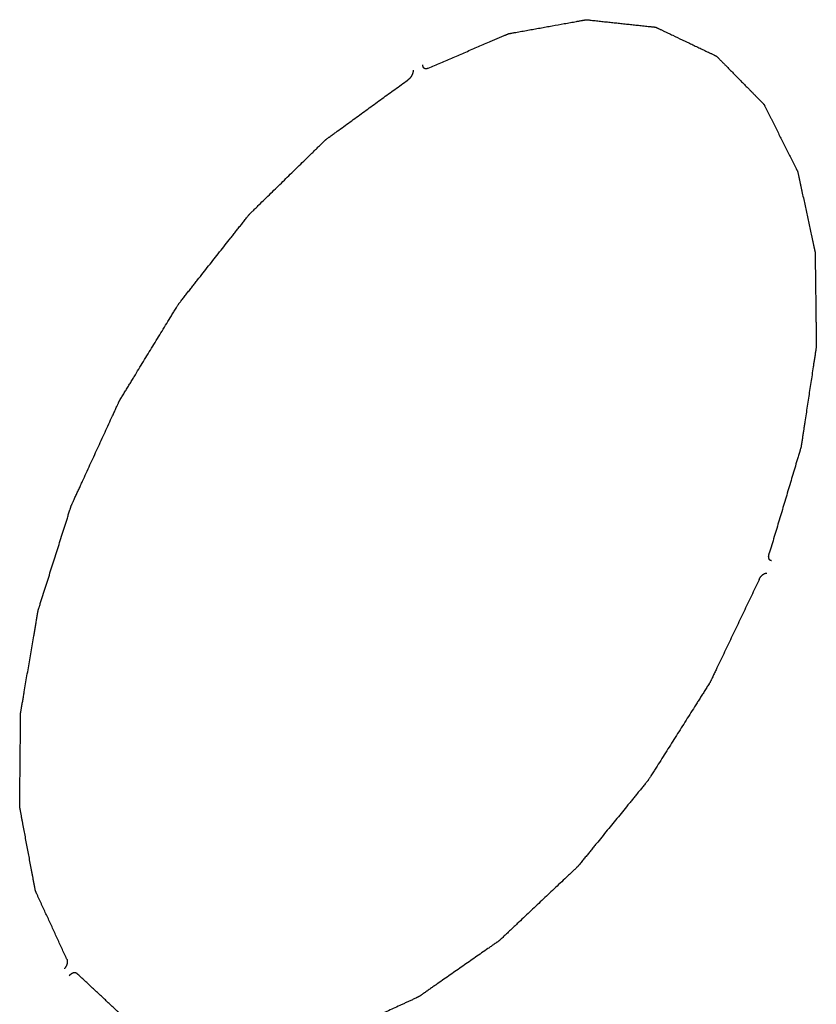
# Model space of a CAD drawing. Header units: inches. Extents: x 6 to 353, y 6 to 228.
# Tile 248 of 256: x 327.18 to 330.39, y 167.22 to 171.19. Entities that reach past the tile are written whole.
import ezdxf

# ---------------------------------------------------------------- set-up
doc = ezdxf.new("R2010")
doc.units = ezdxf.units.IN
doc.header["$LTSCALE"] = 19.946667
doc.header["$MEASUREMENT"] = 0
doc.layers.get('0').update_dxf_attribs({"linetype": 'CONTINUOUS'})

msp = doc.modelspace()

# ---------------------------------------------------------------- linework, layer by layer
at = {"color": 7, "linetype": 'Continuous'}
for points, knots in [([(328.8272, 170.9991), (328.844, 171.0063), (328.8777, 171.0208), (328.9283, 171.0426), (328.9704, 171.0607), (329.0041, 171.0752), (329.0293, 171.086), (329.0546, 171.0969), (329.0757, 171.1059), (329.0925, 171.1132), (329.1052, 171.1186), (329.1178, 171.124), (329.1283, 171.1286), (329.1357, 171.1317), (329.1399, 171.1335), (329.1431, 171.1349), (329.1457, 171.136), (329.1478, 171.1369), (329.1494, 171.1376), (329.1507, 171.1382), (329.1517, 171.1384), (329.1527, 171.1385), (329.154, 171.1388), (329.156, 171.1391), (329.1586, 171.1396), (329.1627, 171.1403), (329.1678, 171.1413), (329.1739, 171.1424), (329.1821, 171.1438), (329.1923, 171.1457), (329.2045, 171.1479), (329.2168, 171.1501), (329.2331, 171.153), (329.2535, 171.1567), (329.2781, 171.1611), (329.3026, 171.1656), (329.3352, 171.1715), (329.3679, 171.1773), (329.3965, 171.1825), (329.4128, 171.1854), (329.423, 171.1873), (329.4312, 171.1888), (329.4373, 171.1899), (329.4434, 171.191), (329.4486, 171.1919), (329.4526, 171.1926), (329.4557, 171.1932), (329.4588, 171.1937), (329.4613, 171.1942), (329.463, 171.1945), (329.4637, 171.1946), (329.4643, 171.1947), (329.4648, 171.1947), (329.4655, 171.1946), (329.4664, 171.1945), (329.4676, 171.1944), (329.4689, 171.1942), (329.4708, 171.194), (329.474, 171.1937), (329.4785, 171.1932), (329.4858, 171.1924), (329.4949, 171.1914), (329.5059, 171.1903), (329.5169, 171.1891), (329.5278, 171.1879), (329.5424, 171.1863), (329.5607, 171.1844), (329.5826, 171.182), (329.6045, 171.1796), (329.6264, 171.1773), (329.6483, 171.1749), (329.6666, 171.173), (329.6812, 171.1714), (329.6921, 171.1702), (329.7031, 171.169), (329.714, 171.1679), (329.7232, 171.1669), (329.7305, 171.1661), (329.735, 171.1656), (329.7382, 171.1653), (329.7401, 171.1651), (329.7414, 171.1649), (329.7426, 171.1648), (329.7435, 171.1647), (329.7442, 171.1646), (329.7447, 171.1646), (329.7451, 171.1644), (329.7457, 171.1641), (329.747, 171.1635), (329.749, 171.1625), (329.7514, 171.1614), (329.7538, 171.1602), (329.757, 171.1587), (329.761, 171.1568), (329.7658, 171.1545), (329.7706, 171.1523), (329.7769, 171.1492), (329.7849, 171.1454), (329.7977, 171.1394), (329.82, 171.1287), (329.8455, 171.1166), (329.8711, 171.1044), (329.8902, 171.0953), (329.9093, 171.0862), (329.9253, 171.0786), (329.9381, 171.0725), (329.9476, 171.068), (329.9572, 171.0634), (329.9652, 171.0596), (329.9716, 171.0566), (329.9763, 171.0543), (329.9803, 171.0524), (329.9835, 171.0509), (329.9855, 171.0499), (329.9871, 171.0492), (329.9881, 171.0487), (329.9889, 171.0483), (329.9897, 171.048), (329.9905, 171.0472), (329.9914, 171.0462), (329.9927, 171.0449), (329.9942, 171.0434), (329.9961, 171.0415), (329.9986, 171.0389), (330.0029, 171.0345), (330.0092, 171.0282), (330.0166, 171.0206), (330.0241, 171.013), (330.0341, 171.0029), (330.0465, 170.9902), (330.0615, 170.975), (330.0764, 170.9598), (330.0914, 170.9446), (330.1063, 170.9294), (330.1188, 170.9168), (330.1287, 170.9067), (330.1362, 170.8991), (330.1437, 170.8915), (330.1512, 170.8839), (330.1574, 170.8775), (330.1624, 170.8725), (330.1661, 170.8687), (330.1698, 170.8649), (330.173, 170.8617), (330.1754, 170.8592), (330.177, 170.8576), (330.1782, 170.8563), (330.1792, 170.8554), (330.18, 170.8546), (330.1805, 170.854), (330.1808, 170.8537), (330.1811, 170.8535), (330.1812, 170.8532), (330.1814, 170.8527), (330.1818, 170.8519), (330.1824, 170.8508), (330.183, 170.8495), (330.1839, 170.8478), (330.185, 170.8456), (330.1868, 170.842), (330.189, 170.8376), (330.1917, 170.8323), (330.1943, 170.8271), (330.1979, 170.82), (330.2023, 170.8112), (330.2076, 170.8006), (330.2129, 170.7901), (330.2183, 170.7795), (330.2254, 170.7654), (330.2342, 170.7478), (330.2448, 170.7266), (330.2555, 170.7055), (330.2661, 170.6843), (330.2767, 170.6632), (330.2856, 170.6456), (330.2927, 170.6315), (330.298, 170.6209), (330.3033, 170.6103), (330.3078, 170.6015), (330.3109, 170.5953), (330.3126, 170.5918), (330.314, 170.5892), (330.3151, 170.587), (330.316, 170.5852), (330.3166, 170.5839), (330.3172, 170.5828), (330.3174, 170.5817), (330.3176, 170.5806), (330.3179, 170.5793), (330.3184, 170.5772), (330.3189, 170.5745), (330.3199, 170.5703), (330.321, 170.565), (330.3224, 170.5586), (330.3242, 170.5501), (330.3265, 170.5394), (330.3293, 170.5267), (330.3321, 170.5139), (330.3357, 170.4969), (330.3404, 170.4756), (330.3459, 170.4501), (330.3514, 170.4246), (330.3588, 170.3905), (330.3661, 170.3565), (330.3726, 170.3267), (330.3763, 170.3097), (330.3786, 170.2991), (330.3804, 170.2906), (330.3818, 170.2842), (330.3832, 170.2778), (330.3843, 170.2725), (330.3852, 170.2682), (330.3859, 170.265), (330.3866, 170.2618), (330.3872, 170.2592), (330.3876, 170.2575), (330.3877, 170.2567), (330.3879, 170.2561), (330.3879, 170.2554), (330.3879, 170.2544), (330.3879, 170.2532), (330.3879, 170.2516), (330.3879, 170.2498), (330.388, 170.2473), (330.388, 170.243), (330.3881, 170.2368), (330.3882, 170.2269), (330.3884, 170.2145), (330.3886, 170.1997), (330.3888, 170.1848), (330.3889, 170.17), (330.3892, 170.1502), (330.3895, 170.1254), (330.3899, 170.0957), (330.3903, 170.066), (330.3906, 170.0363), (330.391, 170.0066), (330.3913, 169.9819), (330.3916, 169.9621), (330.3918, 169.9472), (330.3919, 169.9324), (330.3921, 169.9175), (330.3923, 169.9051), (330.3924, 169.8952), (330.3925, 169.889), (330.3925, 169.8847), (330.3926, 169.8822), (330.3926, 169.8804), (330.3926, 169.8788), (330.3926, 169.8776), (330.3926, 169.8767), (330.3927, 169.8759), (330.3925, 169.8752), (330.3924, 169.8743), (330.3921, 169.8721), (330.3916, 169.8688), (330.391, 169.8649), (330.3904, 169.8609), (330.3896, 169.8556), (330.3886, 169.849), (330.3874, 169.8411), (330.3862, 169.8332), (330.3846, 169.8226), (330.3826, 169.8094), (330.3794, 169.7883), (330.3737, 169.7514), (330.3673, 169.7092), (330.3609, 169.667), (330.3561, 169.6353), (330.3513, 169.6036), (330.3473, 169.5773), (330.3441, 169.5562), (330.3417, 169.5403), (330.3393, 169.5245), (330.3373, 169.5113), (330.3357, 169.5008), (330.3345, 169.4928), (330.3333, 169.4849), (330.3324, 169.479), (330.3318, 169.475), (330.3316, 169.4734), (330.3313, 169.4721), (330.3312, 169.4708), (330.3306, 169.469), (330.33, 169.4669), (330.3292, 169.4641), (330.3281, 169.4606), (330.3269, 169.4564), (330.3252, 169.4508), (330.3223, 169.4411), (330.3181, 169.4271), (330.3115, 169.4048), (330.3031, 169.3768), (330.2931, 169.3433), (330.2831, 169.3098), (330.2731, 169.2763), (330.2598, 169.2316), (330.2431, 169.1757), (330.2231, 169.1087), (330.2098, 169.064), (330.2031, 169.0416)], [0, 0, 0, 0, 0.015625, 0.03125, 0.046875, 0.054688, 0.0625, 0.070312, 0.078125, 0.082031, 0.085938, 0.089844, 0.09375, 0.095703, 0.09668, 0.097656, 0.098633, 0.099121, 0.099609, 0.100098, 0.100342, 0.100586, 0.101074, 0.101562, 0.102539, 0.103516, 0.105469, 0.107422, 0.109375, 0.113281, 0.117188, 0.121094, 0.125, 0.132812, 0.140625, 0.148438, 0.15625, 0.171875, 0.179688, 0.183594, 0.1875, 0.189453, 0.191406, 0.193359, 0.195312, 0.196289, 0.197266, 0.198242, 0.199219, 0.199707, 0.199829, 0.199951, 0.200195, 0.200439, 0.200684, 0.201172, 0.20166, 0.202148, 0.203125, 0.205078, 0.207031, 0.210938, 0.214844, 0.21875, 0.222656, 0.226562, 0.234375, 0.242188, 0.25, 0.257812, 0.265625, 0.273438, 0.277344, 0.28125, 0.285156, 0.289062, 0.292969, 0.294922, 0.296875, 0.297852, 0.29834, 0.298828, 0.299316, 0.299561, 0.299805, 0.300049, 0.300171, 0.300293, 0.300781, 0.301758, 0.302734, 0.303711, 0.304688, 0.306641, 0.308594, 0.310547, 0.3125, 0.316406, 0.320312, 0.328125, 0.34375, 0.351562, 0.359375, 0.367188, 0.375, 0.378906, 0.382812, 0.386719, 0.390625, 0.392578, 0.394531, 0.396484, 0.397461, 0.398438, 0.398926, 0.399414, 0.399658, 0.399902, 0.400391, 0.400879, 0.401367, 0.402344, 0.40332, 0.404297, 0.40625, 0.410156, 0.414062, 0.417969, 0.421875, 0.429688, 0.4375, 0.445312, 0.453125, 0.460938, 0.46875, 0.472656, 0.476562, 0.480469, 0.484375, 0.488281, 0.490234, 0.492188, 0.494141, 0.496094, 0.49707, 0.498047, 0.498535, 0.499023, 0.499512, 0.499756, 0.499878, 0.5, 0.500122, 0.500244, 0.500488, 0.500977, 0.501465, 0.501953, 0.50293, 0.503906, 0.505859, 0.507812, 0.509766, 0.511719, 0.515625, 0.519531, 0.523438, 0.527344, 0.53125, 0.539062, 0.546875, 0.554688, 0.5625, 0.570312, 0.578125, 0.582031, 0.585938, 0.589844, 0.59375, 0.595703, 0.59668, 0.597656, 0.598633, 0.599121, 0.599609, 0.600098, 0.600342, 0.600586, 0.601074, 0.601562, 0.602539, 0.603516, 0.605469, 0.607422, 0.609375, 0.613281, 0.617188, 0.621094, 0.625, 0.632812, 0.640625, 0.648438, 0.65625, 0.671875, 0.679688, 0.683594, 0.6875, 0.689453, 0.691406, 0.693359, 0.695312, 0.696289, 0.697266, 0.698242, 0.699219, 0.699707, 0.699829, 0.699951, 0.700195, 0.700439, 0.700684, 0.701172, 0.70166, 0.702148, 0.703125, 0.705078, 0.707031, 0.710938, 0.714844, 0.71875, 0.722656, 0.726562, 0.734375, 0.742188, 0.75, 0.757812, 0.765625, 0.773438, 0.777344, 0.78125, 0.785156, 0.789062, 0.792969, 0.794922, 0.796875, 0.797852, 0.79834, 0.798828, 0.799316, 0.799561, 0.799805, 0.800049, 0.800171, 0.800293, 0.800781, 0.801758, 0.802734, 0.803711, 0.804688, 0.806641, 0.808594, 0.810547, 0.8125, 0.816406, 0.820312, 0.828125, 0.84375, 0.851562, 0.859375, 0.867188, 0.875, 0.878906, 0.882812, 0.886719, 0.890625, 0.892578, 0.894531, 0.896484, 0.898438, 0.898926, 0.899414, 0.899658, 0.899902, 0.900391, 0.900879, 0.901367, 0.902344, 0.90332, 0.904297, 0.90625, 0.910156, 0.914062, 0.921875, 0.929688, 0.9375, 0.945312, 0.953125, 0.96875, 0.984375, 1, 1, 1, 1]), ([(328.8272, 170.9991), (328.8265, 170.9988), (328.8254, 170.9983), (328.8239, 170.9977), (328.8231, 170.9974), (328.8226, 170.9972), (328.8222, 170.997), (328.8218, 170.997), (328.8212, 170.9969), (328.8206, 170.9968), (328.8197, 170.9967), (328.8188, 170.9965), (328.8181, 170.9964), (328.8174, 170.9963), (328.8167, 170.9965), (328.8158, 170.9967), (328.8149, 170.9968), (328.8141, 170.997), (328.8135, 170.9971), (328.8132, 170.9971), (328.813, 170.9973), (328.8127, 170.9975), (328.8122, 170.9978), (328.8115, 170.9982), (328.8109, 170.9986), (328.8104, 170.9989), (328.8101, 170.9992), (328.8098, 170.9993), (328.8096, 170.9996), (328.8093, 171), (328.8088, 171.0006), (328.8082, 171.0014), (328.8077, 171.0022), (328.8072, 171.0028), (328.807, 171.0035), (328.8067, 171.0041), (328.8065, 171.005), (328.8061, 171.006), (328.8058, 171.0069), (328.8056, 171.0074), (328.8056, 171.0078), (328.8055, 171.0084), (328.8055, 171.0094), (328.8053, 171.011), (328.8052, 171.0122), (328.8052, 171.013)], [0, 0, 0, 0, 0.0625, 0.09375, 0.125, 0.132812, 0.140625, 0.15625, 0.171875, 0.1875, 0.21875, 0.25, 0.265625, 0.28125, 0.3125, 0.34375, 0.375, 0.40625, 0.421875, 0.429688, 0.4375, 0.453125, 0.46875, 0.5, 0.53125, 0.546875, 0.5625, 0.570312, 0.578125, 0.59375, 0.625, 0.65625, 0.6875, 0.71875, 0.734375, 0.75, 0.78125, 0.8125, 0.84375, 0.859375, 0.867188, 0.875, 0.90625, 0.9375, 1, 1, 1, 1]), ([(328.7663, 170.9905), (328.7662, 170.9896), (328.7661, 170.9883), (328.766, 170.9866), (328.7659, 170.9854), (328.7658, 170.9846), (328.7656, 170.9836), (328.7653, 170.9824), (328.765, 170.981), (328.7647, 170.9799), (328.7644, 170.9789), (328.7642, 170.978), (328.7637, 170.9768), (328.7632, 170.9754), (328.7624, 170.9735), (328.7617, 170.9716), (328.7606, 170.9698), (328.7599, 170.9684), (328.7591, 170.9671), (328.7582, 170.9652), (328.7569, 170.9636), (328.7557, 170.962), (328.7547, 170.9607), (328.754, 170.9597), (328.7533, 170.959), (328.7526, 170.9583), (328.7517, 170.9574), (328.7507, 170.9564), (328.7498, 170.9555), (328.7492, 170.9548), (328.7484, 170.9543), (328.7475, 170.9536), (328.746, 170.9525), (328.745, 170.9517), (328.7442, 170.9512)], [0, 0, 0, 0, 0.0625, 0.09375, 0.125, 0.140625, 0.15625, 0.1875, 0.21875, 0.25, 0.265625, 0.28125, 0.3125, 0.34375, 0.375, 0.4375, 0.46875, 0.5, 0.53125, 0.5625, 0.625, 0.65625, 0.6875, 0.71875, 0.734375, 0.75, 0.78125, 0.8125, 0.84375, 0.859375, 0.875, 0.90625, 0.9375, 1, 1, 1, 1]), ([(327.3683, 167.405), (327.3617, 167.4192), (327.3486, 167.4478), (327.3289, 167.4907), (327.3125, 167.5265), (327.2994, 167.5551), (327.2896, 167.5765), (327.2797, 167.598), (327.2715, 167.6159), (327.265, 167.6302), (327.2601, 167.6409), (327.2551, 167.6516), (327.251, 167.6606), (327.2482, 167.6668), (327.2465, 167.6704), (327.2453, 167.6731), (327.2443, 167.6753), (327.2434, 167.6771), (327.2428, 167.6784), (327.2423, 167.6795), (327.2421, 167.6807), (327.2419, 167.6818), (327.2417, 167.6831), (327.2412, 167.6854), (327.2407, 167.6881), (327.2399, 167.6925), (327.2389, 167.6981), (327.2376, 167.7047), (327.236, 167.7135), (327.2339, 167.7246), (327.2314, 167.7378), (327.229, 167.7511), (327.2257, 167.7687), (327.2215, 167.7908), (327.2166, 167.8173), (327.2116, 167.8438), (327.205, 167.8792), (327.1984, 167.9145), (327.1926, 167.9454), (327.1893, 167.9631), (327.1872, 167.9742), (327.1856, 167.983), (327.1844, 167.9896), (327.1831, 167.9962), (327.1821, 168.0018), (327.1813, 168.0062), (327.1806, 168.0095), (327.18, 168.0128), (327.1795, 168.0156), (327.1792, 168.0174), (327.179, 168.0182), (327.1789, 168.0187), (327.1789, 168.0195), (327.1789, 168.0204), (327.1789, 168.0217), (327.179, 168.0232), (327.179, 168.0251), (327.179, 168.0275), (327.179, 168.0318), (327.1791, 168.038), (327.1792, 168.0479), (327.1793, 168.0602), (327.1795, 168.075), (327.1796, 168.0898), (327.1798, 168.1046), (327.18, 168.1243), (327.1802, 168.149), (327.1805, 168.1785), (327.1808, 168.2081), (327.1811, 168.2377), (327.1814, 168.2673), (327.1817, 168.2919), (327.1819, 168.3117), (327.182, 168.3265), (327.1822, 168.3413), (327.1823, 168.3561), (327.1824, 168.3684), (327.1825, 168.3782), (327.1826, 168.3844), (327.1827, 168.3887), (327.1827, 168.3912), (327.1827, 168.393), (327.1827, 168.3946), (327.1827, 168.3958), (327.1827, 168.3967), (327.1827, 168.3975), (327.1829, 168.3982), (327.183, 168.3992), (327.1834, 168.4014), (327.184, 168.4048), (327.1847, 168.4088), (327.1854, 168.4129), (327.1863, 168.4183), (327.1875, 168.425), (327.1888, 168.4331), (327.1902, 168.4413), (327.1921, 168.4521), (327.1944, 168.4656), (327.1981, 168.4872), (327.2046, 168.525), (327.212, 168.5683), (327.2194, 168.6115), (327.2249, 168.6439), (327.2305, 168.6764), (327.2351, 168.7034), (327.2388, 168.725), (327.2416, 168.7412), (327.2444, 168.7574), (327.2467, 168.771), (327.2485, 168.7818), (327.2499, 168.7899), (327.2513, 168.798), (327.2524, 168.8041), (327.253, 168.8081), (327.2533, 168.8098), (327.2536, 168.8112), (327.2538, 168.8125), (327.2543, 168.8142), (327.255, 168.8163), (327.2558, 168.819), (327.2569, 168.8224), (327.2582, 168.8265), (327.26, 168.832), (327.263, 168.8416), (327.2673, 168.8553), (327.2742, 168.8772), (327.2829, 168.9046), (327.2933, 168.9374), (327.3037, 168.9703), (327.3141, 169.0031), (327.3245, 169.036), (327.3349, 169.0689), (327.3453, 169.1017), (327.3539, 169.1291), (327.3608, 169.151), (327.366, 169.1674), (327.3704, 169.1811), (327.3738, 169.1921), (327.3764, 169.2003), (327.379, 169.2085), (327.3812, 169.2153), (327.3829, 169.2208), (327.384, 169.2242), (327.3849, 169.227), (327.3855, 169.229), (327.3861, 169.2307), (327.3864, 169.2319), (327.3867, 169.2326), (327.3868, 169.2331), (327.3871, 169.2336), (327.3874, 169.2343), (327.3879, 169.2355), (327.3887, 169.2373), (327.3897, 169.2393), (327.3909, 169.2421), (327.3925, 169.2455), (327.395, 169.251), (327.3982, 169.2579), (327.402, 169.2661), (327.4057, 169.2744), (327.4108, 169.2854), (327.4171, 169.2992), (327.4247, 169.3157), (327.4348, 169.3377), (327.4474, 169.3652), (327.4625, 169.3982), (327.4777, 169.4312), (327.4928, 169.4643), (327.508, 169.4973), (327.5231, 169.5303), (327.5383, 169.5633), (327.5509, 169.5908), (327.561, 169.6129), (327.5673, 169.6266), (327.5717, 169.6362), (327.5743, 169.6418), (327.5762, 169.6459), (327.5777, 169.6493), (327.579, 169.6521), (327.5799, 169.6541), (327.5807, 169.6559), (327.5815, 169.6571), (327.5823, 169.6584), (327.5833, 169.66), (327.5856, 169.6639), (327.5891, 169.6696), (327.5938, 169.6773), (327.5985, 169.685), (327.6048, 169.6952), (327.6126, 169.708), (327.622, 169.7234), (327.6314, 169.7387), (327.6439, 169.7592), (327.6595, 169.7848), (327.6783, 169.8155), (327.6971, 169.8463), (327.7159, 169.877), (327.7346, 169.9077), (327.7534, 169.9384), (327.7722, 169.9691), (327.7878, 169.9947), (327.7988, 170.0127), (327.805, 170.0229), (327.8089, 170.0293), (327.8121, 170.0344), (327.8144, 170.0383), (327.8168, 170.0421), (327.8187, 170.0453), (327.8201, 170.0475), (327.8209, 170.0488), (327.8218, 170.05), (327.8229, 170.0515), (327.8248, 170.0538), (327.8271, 170.0568), (327.8308, 170.0615), (327.8355, 170.0673), (327.8429, 170.0767), (327.8521, 170.0885), (327.8633, 170.1025), (327.8744, 170.1166), (327.8855, 170.1307), (327.9004, 170.1495), (327.9189, 170.173), (327.9411, 170.2012), (327.9634, 170.2294), (327.9856, 170.2575), (328.0079, 170.2857), (328.0264, 170.3092), (328.0413, 170.328), (328.0524, 170.3421), (328.0635, 170.3562), (328.0746, 170.3702), (328.0839, 170.382), (328.0913, 170.3914), (328.096, 170.3972), (328.0997, 170.4019), (328.102, 170.4049), (328.1036, 170.4069), (328.1045, 170.4081), (328.1052, 170.409), (328.1059, 170.4099), (328.107, 170.4108), (328.1087, 170.4125), (328.1112, 170.415), (328.1142, 170.4179), (328.1172, 170.4209), (328.1212, 170.4248), (328.1263, 170.4297), (328.1323, 170.4356), (328.1383, 170.4415), (328.1503, 170.4532), (328.1684, 170.4709), (328.1924, 170.4944), (328.2165, 170.5179), (328.2406, 170.5415), (328.2646, 170.565), (328.2887, 170.5885), (328.3128, 170.6121), (328.3328, 170.6317), (328.3489, 170.6474), (328.3609, 170.6591), (328.3729, 170.6709), (328.383, 170.6807), (328.391, 170.6886), (328.397, 170.6944), (328.403, 170.7003), (328.4075, 170.7047), (328.4105, 170.7077), (328.4118, 170.7089), (328.4128, 170.7099), (328.4138, 170.7109), (328.4152, 170.7118), (328.4168, 170.713), (328.4189, 170.7146), (328.4216, 170.7165), (328.4248, 170.7189), (328.4291, 170.722), (328.4367, 170.7275), (328.4474, 170.7353), (328.4646, 170.7478), (328.4861, 170.7635), (328.5119, 170.7822), (328.5377, 170.801), (328.5636, 170.8198), (328.598, 170.8448), (328.641, 170.8761), (328.6926, 170.9137), (328.727, 170.9387), (328.7442, 170.9512)], [0, 0, 0, 0, 0.015625, 0.03125, 0.046875, 0.054688, 0.0625, 0.070312, 0.078125, 0.082031, 0.085938, 0.089844, 0.09375, 0.095703, 0.09668, 0.097656, 0.098633, 0.099121, 0.099609, 0.100098, 0.100342, 0.100586, 0.101074, 0.101562, 0.102539, 0.103516, 0.105469, 0.107422, 0.109375, 0.113281, 0.117188, 0.121094, 0.125, 0.132812, 0.140625, 0.148438, 0.15625, 0.171875, 0.179688, 0.183594, 0.1875, 0.189453, 0.191406, 0.193359, 0.195312, 0.196289, 0.197266, 0.198242, 0.199219, 0.199707, 0.199829, 0.199951, 0.200195, 0.200439, 0.200684, 0.201172, 0.20166, 0.202148, 0.203125, 0.205078, 0.207031, 0.210938, 0.214844, 0.21875, 0.222656, 0.226562, 0.234375, 0.242188, 0.25, 0.257812, 0.265625, 0.273438, 0.277344, 0.28125, 0.285156, 0.289062, 0.292969, 0.294922, 0.296875, 0.297852, 0.29834, 0.298828, 0.299316, 0.299561, 0.299805, 0.300049, 0.300171, 0.300293, 0.300781, 0.301758, 0.302734, 0.303711, 0.304688, 0.306641, 0.308594, 0.310547, 0.3125, 0.316406, 0.320312, 0.328125, 0.34375, 0.351562, 0.359375, 0.367188, 0.375, 0.378906, 0.382812, 0.386719, 0.390625, 0.392578, 0.394531, 0.396484, 0.398438, 0.398926, 0.399414, 0.399658, 0.399902, 0.400391, 0.400879, 0.401367, 0.402344, 0.40332, 0.404297, 0.40625, 0.410156, 0.414062, 0.421875, 0.429688, 0.4375, 0.445312, 0.453125, 0.460938, 0.46875, 0.476562, 0.480469, 0.484375, 0.488281, 0.490234, 0.492188, 0.494141, 0.496094, 0.49707, 0.498047, 0.498535, 0.499023, 0.499512, 0.499756, 0.499878, 0.5, 0.500122, 0.500244, 0.500488, 0.500977, 0.501465, 0.501953, 0.50293, 0.503906, 0.505859, 0.507812, 0.509766, 0.511719, 0.515625, 0.519531, 0.523438, 0.53125, 0.539062, 0.546875, 0.554688, 0.5625, 0.570312, 0.578125, 0.585938, 0.589844, 0.59375, 0.595703, 0.59668, 0.597656, 0.598633, 0.599121, 0.599609, 0.600098, 0.600342, 0.600586, 0.601074, 0.601562, 0.603516, 0.605469, 0.607422, 0.609375, 0.613281, 0.617188, 0.621094, 0.625, 0.632812, 0.640625, 0.648438, 0.65625, 0.664062, 0.671875, 0.679688, 0.6875, 0.691406, 0.693359, 0.695312, 0.696289, 0.697266, 0.698242, 0.699219, 0.699707, 0.699951, 0.700195, 0.700684, 0.701172, 0.702148, 0.703125, 0.705078, 0.707031, 0.710938, 0.714844, 0.71875, 0.722656, 0.726562, 0.734375, 0.742188, 0.75, 0.757812, 0.765625, 0.773438, 0.777344, 0.78125, 0.785156, 0.789062, 0.792969, 0.794922, 0.796875, 0.797852, 0.798828, 0.799316, 0.799561, 0.799805, 0.800049, 0.800293, 0.800781, 0.801758, 0.802734, 0.803711, 0.804688, 0.806641, 0.808594, 0.810547, 0.8125, 0.820312, 0.828125, 0.835938, 0.84375, 0.851562, 0.859375, 0.867188, 0.875, 0.878906, 0.882812, 0.886719, 0.890625, 0.892578, 0.894531, 0.896484, 0.898438, 0.898926, 0.899414, 0.899658, 0.899902, 0.900391, 0.900879, 0.901367, 0.902344, 0.90332, 0.904297, 0.90625, 0.910156, 0.914062, 0.921875, 0.929688, 0.9375, 0.945312, 0.953125, 0.96875, 0.984375, 1, 1, 1, 1]), ([(330.2121, 169.0114), (330.2115, 169.0116), (330.2106, 169.0118), (330.2094, 169.0121), (330.2087, 169.0122), (330.2082, 169.0124), (330.2079, 169.0124), (330.2076, 169.0127), (330.2073, 169.0129), (330.2068, 169.0133), (330.2061, 169.0137), (330.2055, 169.0141), (330.205, 169.0145), (330.2045, 169.0148), (330.2041, 169.0155), (330.2036, 169.0163), (330.203, 169.0171), (330.2026, 169.0178), (330.2023, 169.0183), (330.2021, 169.0185), (330.202, 169.0189), (330.2019, 169.0193), (330.2017, 169.02), (330.2014, 169.0209), (330.2012, 169.0217), (330.2009, 169.0224), (330.2008, 169.0229), (330.2007, 169.0232), (330.2007, 169.0236), (330.2006, 169.0243), (330.2006, 169.0254), (330.2005, 169.0266), (330.2005, 169.0279), (330.2004, 169.0289), (330.2005, 169.0298), (330.2006, 169.0307), (330.2008, 169.0318), (330.201, 169.0332), (330.2011, 169.0343), (330.2012, 169.0352), (330.2015, 169.0362), (330.2019, 169.0374), (330.2024, 169.0393), (330.2028, 169.0407), (330.2031, 169.0416)], [0, 0, 0, 0, 0.0625, 0.09375, 0.125, 0.132812, 0.140625, 0.15625, 0.171875, 0.1875, 0.21875, 0.25, 0.265625, 0.28125, 0.3125, 0.34375, 0.375, 0.40625, 0.421875, 0.429688, 0.4375, 0.453125, 0.46875, 0.5, 0.53125, 0.546875, 0.5625, 0.570312, 0.578125, 0.59375, 0.625, 0.65625, 0.6875, 0.71875, 0.734375, 0.75, 0.78125, 0.8125, 0.84375, 0.859375, 0.875, 0.90625, 0.9375, 1, 1, 1, 1]), ([(330.1616, 168.9347), (330.1621, 168.9356), (330.1628, 168.937), (330.1637, 168.9389), (330.1642, 168.94), (330.1647, 168.941), (330.1652, 168.9418), (330.1659, 168.9429), (330.1668, 168.9442), (330.1675, 168.9453), (330.1681, 168.9462), (330.1686, 168.9471), (330.1695, 168.948), (330.1705, 168.9491), (330.1714, 168.9503), (330.1723, 168.9512), (330.1728, 168.9519), (330.1732, 168.9523), (330.1735, 168.9526), (330.174, 168.953), (330.1747, 168.9536), (330.1756, 168.9543), (330.1765, 168.9551), (330.1772, 168.9557), (330.1776, 168.9561), (330.178, 168.9564), (330.1784, 168.9566), (330.179, 168.957), (330.1799, 168.9576), (330.181, 168.9582), (330.1821, 168.9589), (330.1831, 168.9595), (330.1838, 168.9597), (330.1845, 168.9599), (330.1854, 168.9602), (330.1863, 168.9605), (330.187, 168.9608), (330.1876, 168.9609), (330.188, 168.9611), (330.1883, 168.9611), (330.1888, 168.9611), (330.1896, 168.9612), (330.1909, 168.9612), (330.1919, 168.9613), (330.1926, 168.9613)], [0, 0, 0, 0, 0.0625, 0.09375, 0.125, 0.140625, 0.15625, 0.1875, 0.21875, 0.25, 0.265625, 0.28125, 0.3125, 0.34375, 0.375, 0.40625, 0.421875, 0.429688, 0.4375, 0.453125, 0.46875, 0.5, 0.53125, 0.546875, 0.5625, 0.570312, 0.578125, 0.59375, 0.625, 0.65625, 0.6875, 0.71875, 0.734375, 0.75, 0.78125, 0.8125, 0.828125, 0.84375, 0.859375, 0.867188, 0.875, 0.90625, 0.9375, 1, 1, 1, 1]), ([(330.1616, 168.9347), (330.1513, 168.9131), (330.1308, 168.8701), (330.0999, 168.8054), (330.0742, 168.7516), (330.0536, 168.7085), (330.0382, 168.6762), (330.0228, 168.6439), (330.0074, 168.6116), (329.9945, 168.5846), (329.9842, 168.5631), (329.9778, 168.5496), (329.9733, 168.5402), (329.9707, 168.5348), (329.9688, 168.5308), (329.9672, 168.5274), (329.9659, 168.5247), (329.9649, 168.5227), (329.9641, 168.521), (329.9633, 168.5197), (329.9625, 168.5184), (329.9615, 168.5168), (329.959, 168.513), (329.9554, 168.5072), (329.9505, 168.4994), (329.9456, 168.4917), (329.9391, 168.4814), (329.9309, 168.4685), (329.9212, 168.453), (329.9114, 168.4376), (329.8983, 168.417), (329.8821, 168.3912), (329.8625, 168.3603), (329.843, 168.3293), (329.8234, 168.2984), (329.8039, 168.2675), (329.7843, 168.2366), (329.7648, 168.2056), (329.7485, 168.1799), (329.7371, 168.1618), (329.7306, 168.1515), (329.7265, 168.1451), (329.7232, 168.1399), (329.7208, 168.1361), (329.7183, 168.1322), (329.7163, 168.129), (329.7149, 168.1267), (329.7141, 168.1254), (329.7134, 168.1246), (329.7127, 168.1237), (329.7118, 168.1226), (329.7102, 168.1206), (329.7078, 168.1177), (329.7041, 168.1132), (329.6995, 168.1075), (329.6921, 168.0985), (329.6829, 168.0871), (329.6718, 168.0735), (329.6607, 168.0599), (329.6495, 168.0463), (329.6347, 168.0281), (329.6162, 168.0054), (329.594, 167.9782), (329.5718, 167.951), (329.5496, 167.9237), (329.5274, 167.8965), (329.5089, 167.8738), (329.4941, 167.8557), (329.483, 167.8421), (329.4719, 167.8284), (329.4608, 167.8148), (329.4515, 167.8035), (329.4441, 167.7944), (329.4395, 167.7887), (329.4358, 167.7842), (329.4335, 167.7814), (329.4319, 167.7794), (329.4309, 167.7782), (329.4302, 167.7774), (329.4295, 167.7765), (329.4285, 167.7756), (329.4267, 167.7739), (329.4241, 167.7715), (329.421, 167.7685), (329.4179, 167.7656), (329.4138, 167.7617), (329.4087, 167.7569), (329.4005, 167.7491), (329.3861, 167.7355), (329.3655, 167.7161), (329.3408, 167.6928), (329.3161, 167.6694), (329.2914, 167.6461), (329.2667, 167.6228), (329.242, 167.5995), (329.2173, 167.5762), (329.1967, 167.5567), (329.1803, 167.5412), (329.1679, 167.5295), (329.1556, 167.5179), (329.1453, 167.5082), (329.137, 167.5004), (329.1309, 167.4946), (329.1247, 167.4887), (329.1201, 167.4844), (329.117, 167.4814), (329.1157, 167.4802), (329.1147, 167.4793), (329.1136, 167.4783), (329.1123, 167.4774), (329.1107, 167.4763), (329.1086, 167.4748), (329.106, 167.4729), (329.1028, 167.4707), (329.0986, 167.4678), (329.0912, 167.4626), (329.0806, 167.4553), (329.0638, 167.4435), (329.0426, 167.4288), (329.0173, 167.4111), (328.992, 167.3934), (328.9666, 167.3758), (328.9413, 167.3581), (328.916, 167.3405), (328.8906, 167.3228), (328.8695, 167.3081), (328.8526, 167.2963), (328.8399, 167.2875), (328.8294, 167.2801), (328.8209, 167.2742), (328.8146, 167.2698), (328.8083, 167.2654), (328.803, 167.2617), (328.7988, 167.2587), (328.7961, 167.2569), (328.794, 167.2554), (328.7924, 167.2543), (328.7911, 167.2534), (328.7902, 167.2528), (328.7897, 167.2524), (328.7893, 167.2521), (328.7889, 167.2519), (328.7883, 167.2517), (328.7874, 167.2513), (328.786, 167.2506), (328.7844, 167.2499), (328.7823, 167.2489), (328.7796, 167.2477), (328.7753, 167.2457), (328.7699, 167.2432), (328.7635, 167.2402), (328.757, 167.2373), (328.7485, 167.2333), (328.7377, 167.2284), (328.7248, 167.2224), (328.7076, 167.2145), (328.6862, 167.2046), (328.6604, 167.1928), (328.6346, 167.1809), (328.6088, 167.169), (328.583, 167.1571), (328.5573, 167.1453), (328.5358, 167.1354), (328.5186, 167.1274), (328.5057, 167.1215), (328.4928, 167.1156), (328.4821, 167.1106), (328.4745, 167.1072), (328.4702, 167.1052), (328.467, 167.1037), (328.4643, 167.1025), (328.4622, 167.1015), (328.4606, 167.1007), (328.4592, 167.1001), (328.4582, 167.0999), (328.4572, 167.0997), (328.456, 167.0994), (328.4539, 167.099), (328.4514, 167.0984), (328.4473, 167.0976), (328.4423, 167.0965), (328.4362, 167.0952), (328.4281, 167.0935), (328.418, 167.0913), (328.4058, 167.0887), (328.3937, 167.0861), (328.3775, 167.0826), (328.3572, 167.0783), (328.3329, 167.0731), (328.3086, 167.0679), (328.2762, 167.061), (328.2438, 167.0541), (328.2155, 167.048), (328.1993, 167.0445), (328.1892, 167.0424), (328.1811, 167.0406), (328.175, 167.0393), (328.1689, 167.038), (328.1639, 167.037), (328.1598, 167.0361), (328.1568, 167.0354), (328.1537, 167.0348), (328.1512, 167.0343), (328.1496, 167.0339), (328.1488, 167.0337), (328.1483, 167.0336), (328.1477, 167.0337), (328.147, 167.0337), (328.1461, 167.0338), (328.1449, 167.0339), (328.1435, 167.0339), (328.1416, 167.0341), (328.1383, 167.0343), (328.1336, 167.0346), (328.126, 167.0351), (328.1166, 167.0358), (328.1053, 167.0365), (328.094, 167.0373), (328.0827, 167.038), (328.0676, 167.0391), (328.0487, 167.0403), (328.0261, 167.0418), (328.0035, 167.0434), (327.9809, 167.0449), (327.9582, 167.0464), (327.9394, 167.0477), (327.9243, 167.0487), (327.913, 167.0495), (327.9017, 167.0502), (327.8904, 167.051), (327.8809, 167.0516), (327.8734, 167.0521), (327.8687, 167.0524), (327.8654, 167.0527), (327.8635, 167.0528), (327.8621, 167.0529), (327.8609, 167.053), (327.86, 167.053), (327.8593, 167.0531), (327.8587, 167.0531), (327.8583, 167.0533), (327.8577, 167.0535), (327.8564, 167.0541), (327.8544, 167.0549), (327.8519, 167.056), (327.8495, 167.057), (327.8463, 167.0583), (327.8423, 167.06), (327.8375, 167.0621), (327.8327, 167.0641), (327.8263, 167.0668), (327.8182, 167.0702), (327.8086, 167.0742), (327.799, 167.0783), (327.7797, 167.0864), (327.7572, 167.0959), (327.7316, 167.1068), (327.7123, 167.1149), (327.693, 167.123), (327.677, 167.1298), (327.6641, 167.1352), (327.6545, 167.1393), (327.6449, 167.1433), (327.6369, 167.1467), (327.6304, 167.1494), (327.6256, 167.1515), (327.6216, 167.1532), (327.6184, 167.1545), (327.6164, 167.1554), (327.6148, 167.156), (327.6138, 167.1565), (327.613, 167.1568), (327.6122, 167.1571), (327.6114, 167.1579), (327.6104, 167.1588), (327.609, 167.16), (327.6074, 167.1616), (327.6054, 167.1634), (327.6028, 167.1659), (327.5982, 167.1702), (327.5916, 167.1763), (327.5837, 167.1837), (327.5758, 167.1911), (327.5652, 167.2009), (327.5521, 167.2132), (327.5363, 167.2279), (327.5205, 167.2427), (327.5046, 167.2574), (327.4888, 167.2722), (327.4678, 167.2919), (327.4414, 167.3164), (327.4203, 167.3361), (327.4098, 167.3459)], [0, 0, 0, 0, 0.015625, 0.03125, 0.046875, 0.054688, 0.0625, 0.070312, 0.078125, 0.085938, 0.089844, 0.09375, 0.095703, 0.09668, 0.097656, 0.098633, 0.099121, 0.099609, 0.100098, 0.100342, 0.100586, 0.101074, 0.101562, 0.103516, 0.105469, 0.107422, 0.109375, 0.113281, 0.117188, 0.121094, 0.125, 0.132812, 0.140625, 0.148438, 0.15625, 0.164062, 0.171875, 0.179688, 0.1875, 0.191406, 0.193359, 0.195312, 0.196289, 0.197266, 0.198242, 0.199219, 0.199707, 0.199951, 0.200195, 0.200439, 0.200684, 0.201172, 0.202148, 0.203125, 0.205078, 0.207031, 0.210938, 0.214844, 0.21875, 0.222656, 0.226562, 0.234375, 0.242188, 0.25, 0.257812, 0.265625, 0.273438, 0.277344, 0.28125, 0.285156, 0.289062, 0.292969, 0.294922, 0.296875, 0.297852, 0.298828, 0.299316, 0.299561, 0.299805, 0.300049, 0.300293, 0.300781, 0.301758, 0.302734, 0.303711, 0.304688, 0.306641, 0.308594, 0.3125, 0.320312, 0.328125, 0.335938, 0.34375, 0.351562, 0.359375, 0.367188, 0.375, 0.378906, 0.382812, 0.386719, 0.390625, 0.392578, 0.394531, 0.396484, 0.398438, 0.398926, 0.399414, 0.399658, 0.399902, 0.400391, 0.400879, 0.401367, 0.402344, 0.40332, 0.404297, 0.40625, 0.410156, 0.414062, 0.421875, 0.429688, 0.4375, 0.445312, 0.453125, 0.460938, 0.46875, 0.476562, 0.480469, 0.484375, 0.488281, 0.490234, 0.492188, 0.494141, 0.496094, 0.49707, 0.498047, 0.498535, 0.499023, 0.499512, 0.499756, 0.499878, 0.5, 0.500122, 0.500244, 0.500488, 0.500977, 0.501465, 0.501953, 0.50293, 0.503906, 0.505859, 0.507812, 0.509766, 0.511719, 0.515625, 0.519531, 0.523438, 0.53125, 0.539062, 0.546875, 0.554688, 0.5625, 0.570312, 0.578125, 0.582031, 0.585938, 0.589844, 0.59375, 0.595703, 0.59668, 0.597656, 0.598633, 0.599121, 0.599609, 0.600098, 0.600342, 0.600586, 0.601074, 0.601562, 0.602539, 0.603516, 0.605469, 0.607422, 0.609375, 0.613281, 0.617188, 0.621094, 0.625, 0.632812, 0.640625, 0.648438, 0.65625, 0.671875, 0.679688, 0.683594, 0.6875, 0.689453, 0.691406, 0.693359, 0.695312, 0.696289, 0.697266, 0.698242, 0.699219, 0.699707, 0.699829, 0.699951, 0.700195, 0.700439, 0.700684, 0.701172, 0.70166, 0.702148, 0.703125, 0.705078, 0.707031, 0.710938, 0.714844, 0.71875, 0.722656, 0.726562, 0.734375, 0.742188, 0.75, 0.757812, 0.765625, 0.773438, 0.777344, 0.78125, 0.785156, 0.789062, 0.792969, 0.794922, 0.796875, 0.797852, 0.79834, 0.798828, 0.799316, 0.799561, 0.799805, 0.800049, 0.800171, 0.800293, 0.800781, 0.801758, 0.802734, 0.803711, 0.804688, 0.806641, 0.808594, 0.810547, 0.8125, 0.816406, 0.820312, 0.824219, 0.828125, 0.84375, 0.851562, 0.859375, 0.867188, 0.875, 0.878906, 0.882812, 0.886719, 0.890625, 0.892578, 0.894531, 0.896484, 0.897461, 0.898438, 0.898926, 0.899414, 0.899658, 0.899902, 0.900391, 0.900879, 0.901367, 0.902344, 0.90332, 0.904297, 0.90625, 0.910156, 0.914062, 0.917969, 0.921875, 0.929688, 0.9375, 0.945312, 0.953125, 0.960938, 0.96875, 0.984375, 1, 1, 1, 1]), ([(327.3683, 167.405), (327.3686, 167.4043), (327.369, 167.4034), (327.3696, 167.4021), (327.3699, 167.4014), (327.3701, 167.401), (327.3702, 167.4007), (327.3703, 167.4002), (327.3704, 167.3996), (327.3705, 167.3988), (327.3706, 167.3978), (327.3708, 167.3969), (327.3709, 167.3961), (327.3711, 167.3954), (327.371, 167.3942), (327.3709, 167.3929), (327.3708, 167.3916), (327.3708, 167.3905), (327.3707, 167.3898), (327.3707, 167.3893), (327.3706, 167.3889), (327.3705, 167.3883), (327.3703, 167.3873), (327.37, 167.3862), (327.3698, 167.385), (327.3696, 167.3841), (327.3694, 167.3835), (327.3693, 167.383), (327.3691, 167.3826), (327.3688, 167.3817), (327.3684, 167.3805), (327.3679, 167.3791), (327.3673, 167.3777), (327.3669, 167.3765), (327.3664, 167.3756), (327.3659, 167.3747), (327.3653, 167.3735), (327.3645, 167.3722), (327.3639, 167.371), (327.3634, 167.3701), (327.3628, 167.3693), (327.3621, 167.3682), (327.3609, 167.3665), (327.36, 167.3653), (327.3594, 167.3644)], [0, 0, 0, 0, 0.0625, 0.09375, 0.125, 0.132812, 0.140625, 0.15625, 0.171875, 0.1875, 0.21875, 0.25, 0.265625, 0.28125, 0.3125, 0.34375, 0.375, 0.40625, 0.421875, 0.429688, 0.4375, 0.453125, 0.46875, 0.5, 0.53125, 0.546875, 0.5625, 0.570312, 0.578125, 0.59375, 0.625, 0.65625, 0.6875, 0.71875, 0.734375, 0.75, 0.78125, 0.8125, 0.84375, 0.859375, 0.875, 0.90625, 0.9375, 1, 1, 1, 1]), ([(327.3788, 167.3368), (327.3795, 167.3375), (327.3805, 167.3386), (327.3818, 167.3401), (327.3827, 167.341), (327.3833, 167.3418), (327.384, 167.3424), (327.3849, 167.3431), (327.386, 167.344), (327.3869, 167.3448), (327.3876, 167.3453), (327.3884, 167.346), (327.3893, 167.3464), (327.3904, 167.3471), (327.3915, 167.3477), (327.3924, 167.3482), (327.3931, 167.3485), (327.3934, 167.3488), (327.3938, 167.3488), (327.3942, 167.349), (327.3949, 167.3492), (327.3958, 167.3495), (327.3967, 167.3497), (327.3974, 167.3499), (327.3979, 167.35), (327.3982, 167.3502), (327.3986, 167.3502), (327.3992, 167.3502), (327.4, 167.3502), (327.401, 167.3502), (327.4019, 167.3502), (327.4028, 167.3502), (327.4033, 167.35), (327.4039, 167.3498), (327.4046, 167.3495), (327.4053, 167.3492), (327.4059, 167.349), (327.4063, 167.3489), (327.4067, 167.3488), (327.4069, 167.3485), (327.4073, 167.3482), (327.4078, 167.3478), (327.4087, 167.347), (327.4093, 167.3463), (327.4098, 167.3459)], [0, 0, 0, 0, 0.0625, 0.09375, 0.125, 0.140625, 0.15625, 0.1875, 0.21875, 0.25, 0.265625, 0.28125, 0.3125, 0.34375, 0.375, 0.40625, 0.421875, 0.429688, 0.4375, 0.453125, 0.46875, 0.5, 0.53125, 0.546875, 0.5625, 0.570312, 0.578125, 0.59375, 0.625, 0.65625, 0.6875, 0.71875, 0.734375, 0.75, 0.78125, 0.8125, 0.828125, 0.84375, 0.859375, 0.867188, 0.875, 0.90625, 0.9375, 1, 1, 1, 1])]:
    msp.add_open_spline(points, degree=3, knots=knots, dxfattribs=at)

doc.saveas('drawing.dxf')
